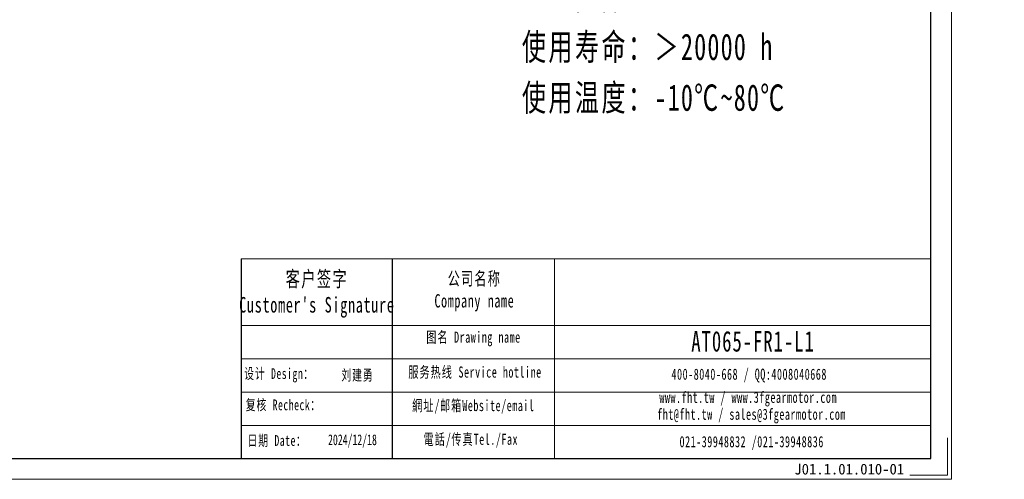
# Model space of a CAD drawing. Header units: millimetres. Extents: x -6 to 473, y -29 to 297.
# Tile 5 of 8: x 213 to 473, y -29 to 92. Entities that reach past the tile are written whole.
import ezdxf

# ---------------------------------------------------------------- set-up
doc = ezdxf.new("R2010")
doc.units = ezdxf.units.MM
doc.layers.add('6文字层', color=3, linetype='Continuous')
doc.layers.add('7标注层', color=4, linetype='Continuous')
for name, color, linetype, lineweight in [('SLD-0', 7, 'Continuous', 18), ('图框_外框线', 7, 'Continuous', 18), ('尺寸线层', 3, 'Continuous', 18)]:
    doc.layers.add(name, color=color, linetype=linetype, lineweight=lineweight)
doc.styles.add('标准', font='txt', dxfattribs={"width": 0.667})
doc.styles.add('样式 1', font='SimSun.ttf')

msp = doc.modelspace()

# ---------------------------------------------------------------- linework, layer by layer
msp.add_line((311.2003, 28.849), (311.2003, -24.00293))
at = {"layer": '7标注层', "color": 0}
msp.add_line((271.33177, 28.849), (271.33177, -23.9939), dxfattribs=at)
at = {"layer": '图框_外框线'}
for p, q in [((271.33177, 28.849), (311.2003, 28.849)), ((311.2003, 28.849), (311.2003, -23.9939)), ((311.2003, 28.849), (453.5424, 28.849)), ((354.15595, 28.849), (354.15595, -23.9939)), ((271.33177, 11.21529), (311.2003, 11.21529)), ((311.2003, 11.21529), (453.5424, 11.21529)), ((271.33177, 2.39843), (453.5424, 2.39843)), ((271.33177, -6.41843), (453.5424, -6.41843)), ((271.33177, -15.23529), (453.5424, -15.23529))]:
    msp.add_line(p, q, dxfattribs=at)
at = {"layer": '图框_外框线', "color": 3}
msp.add_lwpolyline([(-3.32679, -29.49834), (459.04685, -29.49834), (459.04685, 297.46587), (-3.32679, 297.46587)], close=True, dxfattribs=at)
at = {"layer": '图框_外框线', "color": 3, "lineweight": 25}
msp.add_lwpolyline([(24.19545, -23.9939), (453.5424, -23.9939), (453.5424, 291.96142), (24.19545, 291.96142)], close=True, dxfattribs=at)
at = {"layer": '图框_外框线', "color": 3}
msp.add_lwpolyline([(457.94596, -18.48945), (457.94596, -28.39745), (448.03795, -28.39745)], dxfattribs=at)

# ---------------------------------------------------------------- texts
at = {"layer": '6文字层', "insert": (417.5015, -25.37405), "char_height": 2.8437416, "width": 49.2586352, "attachment_point": 1, "style": '样式 1'}
msp.add_mtext('J01.1.01.010-01', dxfattribs=at)
at = {"layer": 'SLD-0', "color": 1, "attachment_point": 2, "style": '标准'}
for s, insert, char_height, width in [("{\\fNSimSun|b0|i0|c134|p49;\\T1.1;客户签字\\PCustomer's Signature}", (291.33475, 25.5867), 4.1145338, 51.1852246), ('{\\fNSimSun|b0|i0|c134|p49;\\T1.1;公司名称\\PCompany name}', (332.95057, 25.36828), 3.5267432, 45.6603135), ('{\\fNSimSun|b0|i0|c134|p49;\\T1.1;图名 Drawing name}', (332.7095, 9.59002), 2.9389527, 37.5853385), ('\\pt20.57266;{\\fNSimSun|b0|i0|c134|p49;\\H1.54495x;\\T1.1;\\C256;AT065-FR1-L1}', (406.58146, 9.74254), 3.5267432, 29.9434371), ('{\\fNSimSun|b0|i0|c134|p49;\\T1.1;设计 \\fNSimSun|b0|i0|c0|p49;Design\\fNSimSun|b0|i0|c134|p49;：}', (281.33636, -0.09421), 2.8437416, 36.3677133), ('{\\fNSimSun|b0|i0|c134|p49;\\T1.1;服务热线 Service hotline}', (333.12626, 0.34855), 2.9389527, 41.8736778), ('{\\fNSimSun|b0|i0|c134|p49;\\T1.1;400-8040-668 / QQ:4008040668}', (405.57256, -0.21302), 2.9389527, 85.5688108), ('{\\fNSimSun|b0|i0|c134|p49;\\T1.1;刘建勇}', (302.07596, -0.51036), 2.8437416, 36.3677133), ('{\\fNSimSun|b0|i0|c134|p49;\\T1.1;www.fht.tw / www.3fgearmotor.com }', (405.30157, -6.33446), 2.9389527, 85.6651376), ('{\\fNSimSun|b0|i0|c134|p49;\\T1.1;复核 \\fNSimSun|b0|i0|c0|p49;Recheck\\fNSimSun|b0|i0|c134|p49;：}', (282.47251, -8.37002), 2.8437416, 36.3677133), ('{\\fNSimSun|b0|i0|c134|p49;\\T1.1;網址/邮箱Website/email}', (332.66864, -8.50606), 2.9389527, 43.5865572), ('\\pt35.26743;{\\fNSimSun|b0|i0|c134|p49;\\T1.1;fht@fht.tw / sales@3fgearmotor.com }', (406.19724, -10.80971), 2.9389527, 85.6651376), ('{\\fNSimSun|b0|i0|c134|p49;\\T1.1;日期 Date：}', (280.80972, -17.80399), 2.8437416, 36.3677133), ('{\\fNSimSun|b0|i0|c134|p49;2024/12/18}', (300.73399, -17.60331), 2.8437416, 36.3677133), ('{\\fNSimSun|b0|i0|c134|p49;\\T1.1;電話/传真Tel./Fax}', (332.01018, -17.4297), 2.9389527, 44.1107758), ('{\\fNSimSun|b0|i0|c134|p49;\\T1.1;021-39948832 /021-39948836 }', (406.22797, -18.07228), 2.9389527, 65.4118129)]:
    msp.add_mtext(s, dxfattribs=dict(at, insert=insert, char_height=char_height, width=width))
at = {"layer": '尺寸线层', "insert": (345.50506, 195.82274), "char_height": 7, "width": 112.4161269, "attachment_point": 1, "line_spacing_factor": 1.15057, "style": '标准'}
msp.add_mtext('{\\fNSimSun|b0|i0|c134|p49;\\T1.1;性能参数：\\P减速比：1:3~10\\P额定输出力矩：25 N.m\\P最大加速力矩：1.5倍额定扭矩\\P额定输入转速：3000 rpm\\P容许径向力：900 N\\P容许轴向力：450 N\\P回程间隙：≤10 arcmin\\P使用寿命：＞20000 h\\P使用温度：-10℃~80℃}', dxfattribs=at)

doc.saveas('drawing.dxf')
